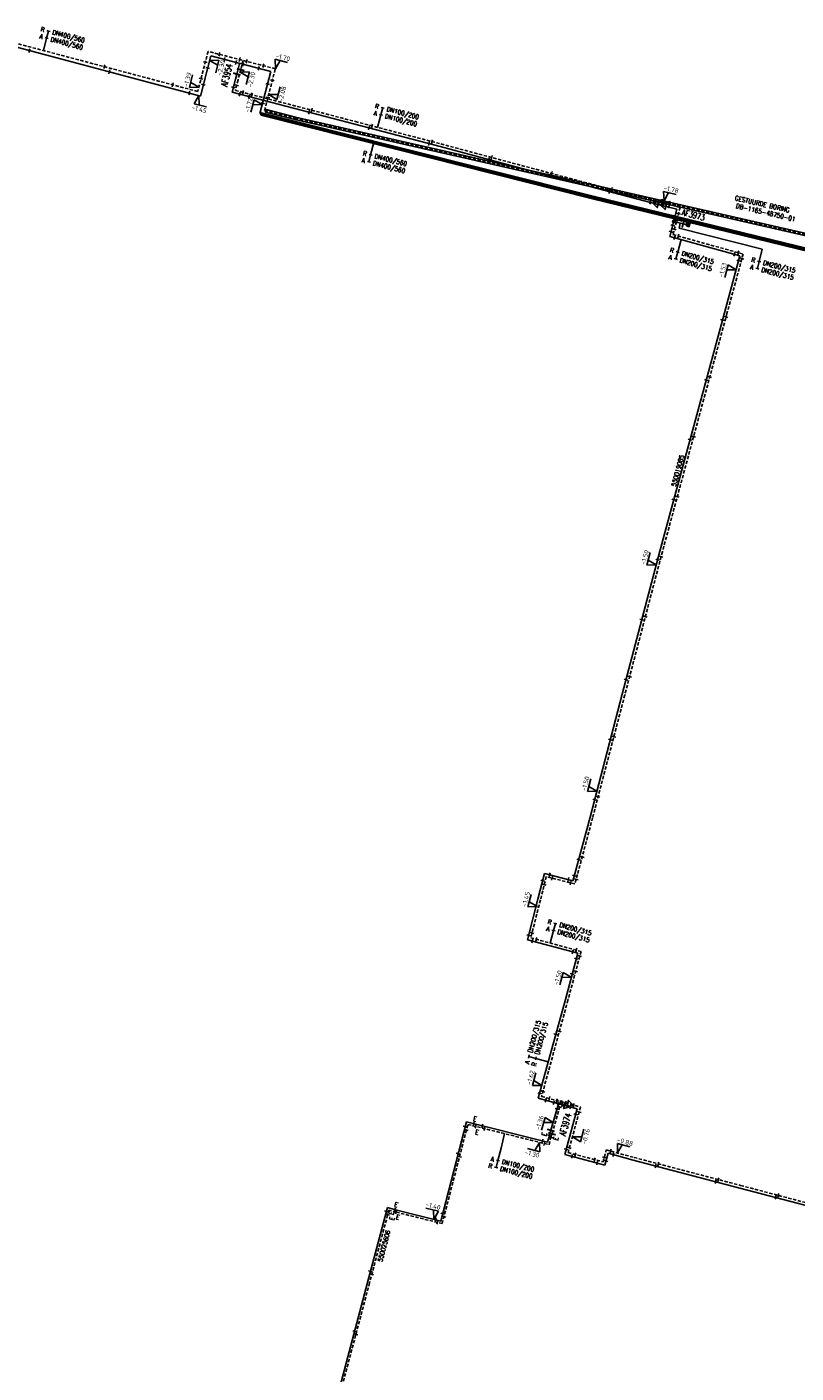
# Model space of a CAD drawing. Header units: millimetres. Extents: x 0 to 118318689, y 0 to 490460760.
# Tile 92 of 117: x 116446525 to 116595282, y 487419960 to 487680347. Entities that reach past the tile are written whole.
import ezdxf
from ezdxf.enums import TextEntityAlignment as Align

# ---------------------------------------------------------------- set-up
doc = ezdxf.new("R2010")
doc.units = ezdxf.units.MM
doc.header["$LTSCALE"] = 200
doc.linetypes.add('HIDDEN2', pattern=[4.7625, 3.175, -1.5875])
doc.layers.get('0').update_dxf_attribs({"color": 8})
for name, color, linetype in [('WT-C-AFSLUITER', 7, 'Continuous'), ('WT-C-mof', 7, 'Continuous'), ('WT-C-tstuk', 7, 'Continuous'), ('WT-C-VERLOOP', 7, 'Continuous'), ('WT-I-diam', 7, 'Continuous'), ('WT-I-info', 7, 'Continuous'), ('WT-I-NAP', 7, 'Continuous'), ('WT-L-aanvoer', 6, 'Continuous'), ('WT-L-MANTELBUIS', 6, 'Continuous'), ('WT-L-retour', 6, 'HIDDEN2')]:
    doc.layers.add(name, color=color, linetype=linetype)
doc.styles.add('DIN17', font='ROMANS.SHX', dxfattribs={"width": 0.9})
doc.styles.add('ISOCP', font='ISOCP.SHX')

# ---------------------------------------------------------------- blocks, each defined once
blk = doc.blocks.new('LR-mof')
at = {"color": 0, "linetype": 'ByBlock', "lineweight": -2}
blk.add_line((0, -0.75), (0, 0.75), dxfattribs=at)
blk = doc.blocks.new('LR-DIAB2')
at = {"color": 0, "linetype": 'Continuous', "lineweight": -3}
blk.add_line((0, 5), (0, 7.8), dxfattribs=at)
at = {"color": 0, "lineweight": -3}
blk.add_line((0, 0), (0, 5), dxfattribs=at)
for points in [[(0.61, 7.8), (0, 7.8), (-0.61, 7.8)], [(0.61, 5), (0, 5), (-0.61, 5)]]:
    blk.add_lwpolyline(points, dxfattribs=at)
at = {"color": 1, "lineweight": -3, "style": 'DIN17', "width": 0.9}
for tag, p in [('*1', (-1.61, 7.8)), ('*2', (-1.61, 5.02))]:
    blk.add_attdef(tag, text='', height=1.8, dxfattribs=at).set_placement(p, align=Align.MIDDLE_RIGHT)
for tag, p in [('*11', (1.61, 7.8)), ('*12', (1.61, 5))]:
    blk.add_attdef(tag, text='', height=1.8, dxfattribs=at).set_placement(p, align=Align.MIDDLE_LEFT)
blk = doc.blocks.new('LR-VERL')
at = {"color": 0, "linetype": 'ByBlock', "lineweight": -2}
blk.add_lwpolyline([(1.08, 0), (-1.08, -1.25), (-1.08, 1.25)], close=True, dxfattribs=at)
blk = doc.blocks.new('LR-tso')
blk.add_lwpolyline([(-0.375, -0.375), (0.375, -0.375), (0.375, 0.375), (-0.375, 0.375)], close=True)
blk = doc.blocks.new('LR-tsb')
blk.add_circle((0, 0), 0.375)
blk = doc.blocks.new('LR-smof')
at = {"color": 0, "linetype": 'ByBlock', "lineweight": -2}
blk.add_lwpolyline([(1, 0.5), (0, 0.5), (0, -0.5), (1, -0.5)], dxfattribs=at)
blk = doc.blocks.new('nap1')
at = {"color": 0, "linetype": 'Continuous'}
for p, q in [((-1, 3.5), (0, 0)), ((-1, 3.5), (4, 3.5)), ((1, 3.5), (0, 0))]:
    blk.add_line(p, q, dxfattribs=at)
at = {"color": 0, "linetype": 'Continuous', "style": 'ISOCP'}
for tag, p in [('*1', (1.7, 5)), ('*2', (4, 1.5))]:
    blk.add_attdef(tag, text='', height=1.8, dxfattribs=at).set_placement(p, align=Align.MIDDLE)
blk = doc.blocks.new('nap2')
at = {"color": 0, "linetype": 'Continuous'}
for p, q in [((1, 3.5), (-4, 3.5)), ((-1, 3.5), (0, 0)), ((1, 3.5), (0, 0))]:
    blk.add_line(p, q, dxfattribs=at)
at = {"color": 0, "linetype": 'Continuous', "style": 'ISOCP'}
for tag, p in [('*1', (-1.5, 5)), ('*2', (-4, 1.5))]:
    blk.add_attdef(tag, text='', height=1.8, dxfattribs=at).set_placement(p, align=Align.MIDDLE)
blk = doc.blocks.new('LR-AFS')
at = {"color": 0, "lineweight": -3, "const_width": 0.7}
blk.add_lwpolyline([(0, -1.5), (0, 1.5)], dxfattribs=at)
at = {"color": 7, "linetype": 'ByBlock', "lineweight": -2, "style": 'DIN17', "width": 0.9}
blk.add_attdef('*1', text='', height=2.5, dxfattribs=at).set_placement((0, 5), align=Align.MIDDLE)
at = {"color": 0, "linetype": 'ByBlock', "lineweight": -2, "style": 'DIN17', "width": 0.3, "flags": 1}
for tag, p in [('*2', (2.5, 1.5)), ('OCODE', (-7.5, -2.5)), ('ST', (-7.5, -5)), ('VCODE', (-2.5, -5)), ('NCODE', (-2.5, -2.5)), ('NIVO', (2.5, -5)), ('BC', (2.5, -2.5)), ('IMM', (7.5, -5)), ('RK', (7.5, -2.5)), ('VERTR', (-7.5, -10)), ('FABR', (-7.5, -7.5)), ('OPBLEN', (-2.5, -10)), ('TYPE', (-2.5, -7.5)), ('OPBOUW', (2.5, -7.5)), ('HULPST', (2.5, -10)), ('VERLSP', (7.5, -10)), ('BEDIEN', (7.5, -7.5)), ('BORDL', (-7.5, -15)), ('DEKM', (-7.5, -12.5)), ('PDATUM', (-2.5, -12.5)), ('BORDX', (-2.5, -15)), ('BORDY', (2.5, -15)), ('OPM', (2.5, -12.5)), ('BORDZ', (7.5, -15)), ('BORD', (7.5, -12.5))]:
    blk.add_attdef(tag, text='', height=1.8, dxfattribs=at).set_placement(p, align=Align.MIDDLE)
blk = doc.blocks.new('LR-mofD')
at = {"color": 0, "linetype": 'ByBlock', "lineweight": -2}
blk.add_line((0, -0.75), (0, 0.75), dxfattribs=at)
at = {"color": 1, "linetype": 'ByBlock', "lineweight": -3, "style": 'DIN17', "width": 0.9}
blk.add_attdef('*1', text='', height=1.8, dxfattribs=at).set_placement((0, 2), align=Align.MIDDLE)
blk = doc.blocks.new('LR-hyp')
at = {"color": 7, "linetype": 'ByBlock', "lineweight": -3, "style": 'DIN17', "width": 0.9}
blk.add_attdef('*1', text='', height=1.8, dxfattribs=at).set_placement((0, 0), align=Align.MIDDLE)
at = {"color": 7, "linetype": 'ByBlock', "lineweight": -2, "style": 'DIN17', "width": 0.9, "flags": 1}
blk.add_attdef('*2', text='', height=1.8, dxfattribs=at).set_placement((0, -5), align=Align.MIDDLE)
blk = doc.blocks.new('LR-DIAO2')
at = {"color": 0, "lineweight": -3}
blk.add_line((0, 0), (0, -5), dxfattribs=at)
at = {"color": 0, "linetype": 'Continuous', "lineweight": -3}
blk.add_line((0, -5), (0, -7.8), dxfattribs=at)
at = {"color": 0, "lineweight": -3}
for points in [[(0.61, -5), (0, -5), (-0.61, -5)], [(0.61, -7.8), (0, -7.8), (-0.61, -7.8)]]:
    blk.add_lwpolyline(points, dxfattribs=at)
at = {"color": 1, "lineweight": -3, "style": 'DIN17', "width": 0.9}
for tag, p in [('*1', (-1.61, -5)), ('*2', (-1.61, -7.78))]:
    blk.add_attdef(tag, text='', height=1.8, dxfattribs=at).set_placement(p, align=Align.MIDDLE_RIGHT)
for tag, p in [('*11', (1.61, -5)), ('*12', (1.61, -7.8))]:
    blk.add_attdef(tag, text='', height=1.8, dxfattribs=at).set_placement(p, align=Align.MIDDLE_LEFT)

msp = doc.modelspace()

# ---------------------------------------------------------------- linework, layer by layer
at = {"layer": 'WT-I-diam'}
for p, q in [((116572892, 487642367), (116572654, 487641418)), ((116572654, 487641418), (116588749, 487637378)), ((116538908, 487466275), (116538217, 487463497))]:
    msp.add_line(p, q, dxfattribs=at)
at = {"layer": 'WT-L-aanvoer', "lineweight": -3}
for p, q in [((116480080, 487666983), (116436670, 487678495)), ((116482072, 487674731), (116480080, 487666983)), ((116493693, 487671743), (116482072, 487674731)), ((116487117, 487671241), (116486855, 487670220)), ((116487646, 487673298), (116487117, 487671241)), ((116491594, 487663577), (116493693, 487671743)), ((116486855, 487670220), (116486207, 487667703)), ((116486207, 487667703), (116509918, 487661547)), ((116517928, 487656921), (116491594, 487663577)), ((116509918, 487661547), (116526463, 487657220)), ((116555731, 487647422), (116517928, 487656921)), ((116526463, 487657220), (116542077, 487653040)), ((116542077, 487653040), (116560005, 487648259)), ((116560005, 487648259), (116567115, 487646405)), ((116598282, 487637030), (116555731, 487647422))]:
    msp.add_line(p, q, dxfattribs=at)
at = {"layer": 'WT-L-aanvoer'}
for p, q in [((116568083, 487646152), (116567115, 487646405)), ((116569569, 487645764), (116568083, 487646152)), ((116572226, 487645070), (116569569, 487645764)), ((116570861, 487639839), (116572226, 487645070)), ((116573423, 487642234), (116571605, 487642690)), ((116570861, 487639839), (116584415, 487636041)), ((116574655, 487641925), (116573423, 487642234)), ((116584415, 487636041), (116581424, 487625068)), ((116581424, 487625068), (116568928, 487578957)), ((116568928, 487578957), (116561652, 487551258)), ((116561652, 487551258), (116555431, 487527494)), ((116555431, 487527494), (116552507, 487516528)), ((116546598, 487516609), (116545336, 487511602)), ((116552136, 487515205), (116546598, 487516609)), ((116552507, 487516528), (116552136, 487515205)), ((116545336, 487511602), (116543351, 487503791)), ((116543351, 487503791), (116553062, 487501159)), ((116553062, 487501159), (116550668, 487492250)), ((116550668, 487492250), (116545423, 487473110)), ((116545423, 487473110), (116550995, 487471587)), ((116549318, 487472046), (116547849, 487466919)), ((116552956, 487471052), (116550556, 487462237)), ((116550995, 487471587), (116552956, 487471052)), ((116526545, 487449350), (116531515, 487468528)), ((116531515, 487468528), (116547225, 487464617)), ((116547225, 487464617), (116547563, 487465923)), ((116547849, 487466919), (116547563, 487465923)), ((116550556, 487462237), (116558309, 487460202)), ((116558309, 487460202), (116558943, 487462489)), ((116558943, 487462489), (116563807, 487461164)), ((116563807, 487461164), (116584434, 487455749)), ((116584434, 487455749), (116622811, 487445649)), ((116516242, 487451957), (116512399, 487437494)), ((116518065, 487451473), (116516242, 487451957)), ((116518065, 487451473), (116526545, 487449350)), ((116512399, 487437494), (116503508, 487404036))]:
    msp.add_line(p, q, dxfattribs=at)
at = {"layer": 'WT-L-MANTELBUIS', "lineweight": -3}
msp.add_lwpolyline([(116555791, 487647665), (116598339, 487637274), (116646872, 487626127), (116694328, 487615696), (116694221, 487615208), (116646763, 487625639), (116598224, 487636787), (116555671, 487647179), (116517867, 487656679), (116491776, 487663273), (116491898, 487663757), (116517990, 487657164)], close=True, dxfattribs=at)
msp.add_lwpolyline([(116498327, 487662428), (116492670, 487663858), (116492792, 487664343), (116498447, 487662914), (116547301, 487651833), (116621015, 487634982), (116658763, 487626328), (116694221, 487618067), (116694107, 487617580), (116658650, 487625841), (116620904, 487634495), (116547190, 487651346), (116498333, 487662427)], dxfattribs=at)
at = {"layer": 'WT-L-retour', "lineweight": -3}
for p, q in [((116479563, 487667865), (116437551, 487679007)), ((116481554, 487675607), (116479563, 487667865)), ((116494570, 487672261), (116481554, 487675607)), ((116488324, 487673867), (116487864, 487672077)), ((116487864, 487672077), (116487353, 487670092)), ((116492488, 487664162), (116494570, 487672261)), ((116487353, 487670092), (116486834, 487668072)), ((116486834, 487668072), (116510048, 487662045)), ((116492488, 487664162), (116498388, 487662671)), ((116498388, 487662671), (116547245, 487651589)), ((116510048, 487662045), (116526595, 487657718)), ((116526595, 487657718), (116542210, 487653538)), ((116542210, 487653538), (116560137, 487648757)), ((116547245, 487651589), (116620959, 487634739)), ((116560137, 487648757), (116567862, 487646742))]:
    msp.add_line(p, q, dxfattribs=at)
at = {"layer": 'WT-L-retour'}
for p, q in [((116568830, 487646489), (116567862, 487646742)), ((116570221, 487646126), (116568830, 487646489)), ((116572854, 487645438), (116570221, 487646126)), ((116571487, 487640198), (116572854, 487645438)), ((116574186, 487642573), (116572235, 487643063)), ((116574791, 487642421), (116574186, 487642573)), ((116571487, 487640198), (116585046, 487636399)), ((116585046, 487636399), (116581921, 487624933)), ((116581921, 487624933), (116569426, 487578824)), ((116569426, 487578824), (116562150, 487551128)), ((116562150, 487551128), (116555929, 487527363)), ((116555929, 487527363), (116553004, 487516392)), ((116546972, 487515983), (116545836, 487511475)), ((116552497, 487514582), (116546972, 487515983)), ((116553004, 487516392), (116552497, 487514582)), ((116545836, 487511475), (116543975, 487504155)), ((116543975, 487504155), (116553692, 487501521)), ((116553692, 487501521), (116551165, 487492115)), ((116551165, 487492115), (116546056, 487473471)), ((116546056, 487473471), (116551632, 487471947)), ((116549846, 487472435), (116548072, 487466246)), ((116553588, 487471413), (116551189, 487462603)), ((116551632, 487471947), (116553588, 487471413)), ((116526833, 487448866), (116531803, 487468044)), ((116531803, 487468044), (116547513, 487464133)), ((116547513, 487464133), (116547880, 487465577)), ((116548072, 487466246), (116547880, 487465577)), ((116557948, 487460829), (116558583, 487463120)), ((116558583, 487463120), (116563940, 487461661)), ((116551189, 487462603), (116557948, 487460829)), ((116563940, 487461661), (116584565, 487456247)), ((116584565, 487456247), (116622942, 487446147)), ((116516526, 487451468), (116512785, 487437391)), ((116517962, 487451087), (116516526, 487451468)), ((116517962, 487451087), (116526833, 487448866)), ((116512785, 487437391), (116503895, 487403933))]:
    msp.add_line(p, q, dxfattribs=at)

# ---------------------------------------------------------------- block references
at = {"layer": 'WT-C-AFSLUITER', "linetype": 'Continuous'}
ref = msp.add_blockref('LR-AFS', (116487117, 487671241), dxfattribs=dict(at, xscale=500, yscale=500, zscale=500, rotation=75.5817))
ref.add_attrib('*1', 'AF3954', dxfattribs={"layer": '0', "color": 7, "linetype": 'ByBlock', "lineweight": -2, "height": 1250, "rotation": 75.5817, "style": 'DIN17', "width": 0.65}).set_placement((116485171, 487671035), align=Align.MIDDLE)
at = {"layer": 'WT-C-AFSLUITER', "linetype": 'Continuous', "xscale": 500, "yscale": 500, "zscale": 500}
for p, rotation in [((116487864, 487672077), 75.5817), ((116574186, 487642573), 345.9087), ((116548072, 487466246), 74.006)]:
    msp.add_blockref('LR-AFS', p, dxfattribs=dict(at, rotation=rotation))
at = {"layer": 'WT-C-AFSLUITER', "linetype": 'Continuous'}
ref = msp.add_blockref('LR-AFS', (116573423, 487642234), dxfattribs=dict(at, xscale=500, yscale=500, zscale=500, rotation=345.9087))
ref.add_attrib('*1', 'AF3973', dxfattribs={"layer": '0', "color": 7, "linetype": 'ByBlock', "lineweight": -2, "height": 1250, "rotation": 345.9087, "style": 'DIN17', "width": 0.65}).set_placement((116575421, 487643983), align=Align.MIDDLE)
ref = msp.add_blockref('LR-AFS', (116547849, 487466919), dxfattribs=dict(at, xscale=500, yscale=500, zscale=500, rotation=74.006))
ref.add_attrib('*1', 'AF3974', dxfattribs={"layer": '0', "color": 7, "linetype": 'ByBlock', "lineweight": -2, "height": 1250, "rotation": 74.006, "style": 'DIN17', "width": 0.65}).set_placement((116550671, 487468051), align=Align.MIDDLE)
at = {"layer": 'WT-C-mof', "linetype": 'Continuous', "lineweight": -3}
for p, xscale, yscale, zscale, rotation in [((116447019, 487675751), 499.9999999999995, 499.9999999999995, 499.9999999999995, 345.1467), ((116481020, 487673529), 500, 500, 500, 75.5817), ((116483728, 487675048), 500, 500, 500, 345.5817), ((116484739, 487674045), 500, 500, 500, 345.5817), ((116461508, 487672653), 499.9999999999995, 499.9999999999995, 499.9999999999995, 345.1467), ((116462474, 487671655, -1303), 499.9999999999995, 499.9999999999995, 499.9999999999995, 345.1467), ((116481468, 487672382), 500, 500, 500, 75.5817), ((116491342, 487672347), 500, 500, 500, 345.5817), ((116492230, 487672863), 500, 500, 500, 345.5817), ((116474724, 487669148), 499.9999999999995, 499.9999999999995, 499.9999999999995, 345.1467), ((116480205, 487670362), 500, 500, 500, 75.5817), ((116480646, 487669184), 500, 500, 500, 75.5817), ((116493062, 487669286), 500, 500, 500, 75.5817), ((116493989, 487670000), 500, 500, 500, 75.5817), ((116477952, 487667547), 499.9999999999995, 499.9999999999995, 499.9999999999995, 345.1467), ((116489501, 487666848), 500.0000000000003, 500.0000000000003, 500.0000000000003, 345.4449000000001), ((116489984, 487667254), 500.0000000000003, 500.0000000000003, 500.0000000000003, 345.4449000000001), ((116493139, 487666694), 500, 500, 500, 75.5817), ((116492103, 487665558), 500, 500, 500, 75.5817), ((116501065, 487663845), 500.0000000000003, 500.0000000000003, 500.0000000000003, 345.4449000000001), ((116501595, 487664240), 500.0000000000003, 500.0000000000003, 500.0000000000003, 345.4449000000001), ((116512680, 487660824), 500.0000000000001, 500.0000000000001, 500.0000000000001, 345.3448), ((116513255, 487661206), 500.0000000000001, 500.0000000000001, 500.0000000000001, 345.3448), ((116524276, 487657792), 500.0000000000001, 500.0000000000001, 500.0000000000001, 345.3448), ((116524895, 487658162), 500.0000000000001, 500.0000000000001, 500.0000000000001, 345.3448), ((116536427, 487655086), 500.0000000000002, 500.0000000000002, 500.0000000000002, 345.0141), ((116535895, 487654695), 500.0000000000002, 500.0000000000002, 500.0000000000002, 345.0141), ((116547480, 487651599), 500, 500, 500, 345.0672000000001), ((116548000, 487651994), 500, 500, 500, 345.0672000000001), ((116559185, 487648488, -1752), 500, 500, 500, 345.0672000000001), ((116559626, 487648893), 500, 500, 500, 345.0672000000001)]:
    msp.add_blockref('LR-mof', p, dxfattribs=dict(at, xscale=xscale, yscale=yscale, zscale=zscale, rotation=rotation))
at = {"layer": 'WT-C-mof', "lineweight": -3}
for p, xscale, yscale, zscale, rotation in [((116486968, 487673472), 500.0000000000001, 500.0000000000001, 500.0000000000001, 345.5817159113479), ((116487646, 487674041), 500.0000000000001, 500.0000000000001, 500.0000000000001, 345.5817159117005), ((116489002, 487673692), 500.0000000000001, 500.0000000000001, 500.0000000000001, 345.5817159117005), ((116488324, 487673123), 500.0000000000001, 500.0000000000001, 500.0000000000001, 345.5817159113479), ((116486456, 487668671), 499.9999999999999, 499.9999999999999, 499.9999999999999, 75.581715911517), ((116487083, 487669041), 499.9999999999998, 499.9999999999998, 499.9999999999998, 75.58171591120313), ((116487659, 487667326), 499.9999999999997, 499.9999999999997, 499.9999999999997, 345.44489963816), ((116488286, 487667695), 500, 500, 500, 345.4448996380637)]:
    msp.add_blockref('LR-mof', p, dxfattribs=dict(at, xscale=xscale, yscale=yscale, zscale=zscale, rotation=rotation))
at = {"layer": 'WT-C-mof'}
for p, xscale, yscale, zscale, rotation in [((116567115, 487646405), 500.0000000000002, 500.0000000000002, 500.0000000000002, 165.3586), ((116567862, 487646742), 500, 500, 500, 165.3587), ((116569569, 487645764), 500.0000000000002, 500.0000000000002, 500.0000000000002, 165.3586), ((116570221, 487646126), 500, 500, 500, 165.3587), ((116551607, 487471420), 500.0000000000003, 500.0000000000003, 500.0000000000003, 344.7165), ((116552271, 487471773), 500.0000000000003, 500.0000000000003, 500.0000000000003, 344.7165)]:
    msp.add_blockref('LR-mof', p, dxfattribs=dict(at, xscale=xscale, yscale=yscale, zscale=zscale, rotation=rotation))
at = {"layer": 'WT-C-mof', "linetype": 'Continuous'}
for name, p, xscale, yscale, zscale, rotation in [('LR-mof', (116571894, 487643796), 499.9999999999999, 499.9999999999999, 499.9999999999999, 75.38189999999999), ('LR-mof', (116572541, 487644238), 499.9999999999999, 499.9999999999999, 499.9999999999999, 75.38189999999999), ('LR-smof', (116574791, 487642421), 500.0000000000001, 500.0000000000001, 500.0000000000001, 165.9087), ('LR-mof', (116571094, 487640731), 499.9999999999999, 499.9999999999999, 499.9999999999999, 75.38189999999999), ('LR-mof', (116571416, 487641964), 499.9999999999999, 499.9999999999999, 499.9999999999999, 75.38189999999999), ('LR-mof', (116571753, 487641217), 499.9999999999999, 499.9999999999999, 499.9999999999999, 75.38189999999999), ('LR-mof', (116571767, 487639585), 500.0000000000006, 500.0000000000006, 500.0000000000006, 344.3482), ('LR-mof', (116572507, 487639912), 500.0000000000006, 500.0000000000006, 500.0000000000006, 344.3482), ('LR-smof', (116574655, 487641925), 500.0000000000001, 500.0000000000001, 500.0000000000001, 165.9087), ('LR-mof', (116583342, 487636342), 500.0000000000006, 500.0000000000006, 500.0000000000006, 344.3482), ('LR-mof', (116584161, 487635109), 500.0000000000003, 500.0000000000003, 500.0000000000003, 74.755), ('LR-mof', (116584118, 487636659), 500.0000000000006, 500.0000000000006, 500.0000000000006, 344.3482), ('LR-mof', (116584816, 487635554), 500.0000000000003, 500.0000000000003, 500.0000000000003, 74.755), ('LR-mof', (116581732, 487624236), 500.0000000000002, 500.0000000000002, 500.0000000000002, 74.83740000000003), ('LR-mof', (116581045, 487623671), 500.0000000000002, 500.0000000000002, 500.0000000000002, 74.83740000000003), ('LR-mof', (116577905, 487612081), 500.0000000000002, 500.0000000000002, 500.0000000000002, 74.83740000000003), ('LR-mof', (116578593, 487612651), 500.0000000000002, 500.0000000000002, 500.0000000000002, 74.83740000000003), ('LR-mof', (116575455, 487601074), 500.0000000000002, 500.0000000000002, 500.0000000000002, 74.83740000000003), ('LR-mof', (116574765, 487600496), 500.0000000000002, 500.0000000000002, 500.0000000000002, 74.83740000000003), ('LR-mof', (116571626, 487588913), 500.0000000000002, 500.0000000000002, 500.0000000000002, 74.83740000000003), ('LR-mof', (116572311, 487589470), 500.0000000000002, 500.0000000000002, 500.0000000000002, 74.83740000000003), ('LR-mof', (116568498, 487577320), 499.9999999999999, 499.9999999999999, 499.9999999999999, 75.281), ('LR-mof', (116569180, 487577889), 499.9999999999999, 499.9999999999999, 499.9999999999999, 75.281), ('LR-mof', (116565450, 487565715), 499.9999999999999, 499.9999999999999, 499.9999999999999, 75.281), ('LR-mof', (116566129, 487566273), 499.9999999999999, 499.9999999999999, 499.9999999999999, 75.281), ('LR-mof', (116562392, 487554074), 499.9999999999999, 499.9999999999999, 499.9999999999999, 75.281), ('LR-mof', (116563074, 487554645), 499.9999999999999, 499.9999999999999, 499.9999999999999, 75.281), ('LR-mof', (116559354, 487542480), 500.0000000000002, 500.0000000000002, 500.0000000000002, 75.33150000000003), ('LR-mof', (116560037, 487543056), 500.0000000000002, 500.0000000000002, 500.0000000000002, 75.33150000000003), ('LR-mof', (116556309, 487530847), 500.0000000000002, 500.0000000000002, 500.0000000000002, 75.33150000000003), ('LR-mof', (116556993, 487531428), 500.0000000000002, 500.0000000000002, 500.0000000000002, 75.33150000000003), ('LR-mof', (116553235, 487519257), 500, 500, 500, 75.06790000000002), ('LR-mof', (116553916, 487519813), 500, 500, 500, 75.06790000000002), ('LR-mof', (116546250, 487515226), 500.0000000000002, 500.0000000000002, 500.0000000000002, 75.85310000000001), ('LR-mof', (116547602, 487516355), 500, 500, 500, 345.7704), ('LR-mof', (116548087, 487515700), 500, 500, 500, 345.7704), ('LR-mof', (116551210, 487515440), 500, 500, 500, 345.7704), ('LR-mof', (116551672, 487514791), 500, 500, 500, 345.7704), ('LR-mof', (116552413, 487516194), 499.9999999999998, 499.9999999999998, 499.9999999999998, 74.35519999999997), ('LR-mof', (116552745, 487515468), 499.9999999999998, 499.9999999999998, 499.9999999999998, 74.35519999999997), ('LR-mof', (116546581, 487514432), 500.0000000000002, 500.0000000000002, 500.0000000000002, 75.85310000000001), ('LR-mof', (116543572, 487504659), 499.9999999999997, 499.9999999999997, 499.9999999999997, 75.7389), ('LR-mof', (116544216, 487505105), 499.9999999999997, 499.9999999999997, 499.9999999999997, 75.7389), ('LR-mof', (116544299, 487503534), 500, 500, 500, 344.8343), ('LR-mof', (116545060, 487503861), 500, 500, 500, 344.8343), ('LR-mof', (116552094, 487501421), 500, 500, 500, 344.8343), ('LR-mof', (116552754, 487501776), 500, 500, 500, 344.8343), ('LR-mof', (116552782, 487500117), 500.0000000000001, 500.0000000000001, 500.0000000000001, 74.961), ('LR-mof', (116553451, 487500623), 500.0000000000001, 500.0000000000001, 500.0000000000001, 74.961), ('LR-mof', (116551980, 487497134), 500.0000000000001, 500.0000000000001, 500.0000000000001, 74.961), ('LR-mof', (116552660, 487497678), 500.0000000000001, 500.0000000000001, 500.0000000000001, 74.961), ('LR-mof', (116549512, 487486082), 500.0000000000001, 500.0000000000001, 500.0000000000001, 74.6768), ('LR-mof', (116548821, 487485508), 500.0000000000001, 500.0000000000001, 500.0000000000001, 74.6768), ('LR-mof', (116545679, 487474044), 500.0000000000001, 500.0000000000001, 500.0000000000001, 74.6768), ('LR-mof', (116546318, 487474425), 500.0000000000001, 500.0000000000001, 500.0000000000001, 74.6768), ('LR-mof', (116546825, 487472727), 500.0000000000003, 500.0000000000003, 500.0000000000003, 344.7165), ('LR-mof', (116547535, 487473067), 500.0000000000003, 500.0000000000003, 500.0000000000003, 344.7165), ('LR-mof', (116548432, 487472288), 500.0000000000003, 500.0000000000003, 500.0000000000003, 344.7165), ('LR-mof', (116549026, 487471025), 500.0000000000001, 500.0000000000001, 500.0000000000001, 74.006), ('LR-mof', (116549051, 487472653), 500.0000000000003, 500.0000000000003, 500.0000000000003, 344.7165), ('LR-mof', (116549561, 487471440), 500.0000000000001, 500.0000000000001, 500.0000000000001, 74.006), ('LR-mof', (116550049, 487471846), 500.0000000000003, 500.0000000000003, 500.0000000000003, 344.7165), ('LR-mof', (116550692, 487472204), 500.0000000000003, 500.0000000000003, 500.0000000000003, 344.7165), ('LR-mof', (116553334, 487470482), 500, 500, 500, 74.7702), ('LR-mof', (116534594, 487467761), 500, 500, 500, 346.0192), ('LR-mof', (116552667, 487469993), 500, 500, 500, 74.7702), ('LR-mof', (116531285, 487467642), 500.0000000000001, 500.0000000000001, 500.0000000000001, 75.4718), ('LR-mof', (116531531, 487466994), 500.0000000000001, 500.0000000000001, 500.0000000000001, 75.4718), ('LR-mof', (116534975, 487467254), 500, 500, 500, 346.0192), ('LR-mof', (116546242, 487464861), 500, 500, 500, 346.0192), ('LR-mof', (116546605, 487464359), 500, 500, 500, 346.0192), ('LR-mof', (116550820, 487463209), 500, 500, 500, 74.7702), ('LR-mof', (116551442, 487463531), 500, 500, 500, 74.7702), ('LR-mof', (116559403, 487462897), 500.0000000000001, 500.0000000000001, 500.0000000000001, 344.7596), ('LR-mof', (116529927, 487462399), 500.0000000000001, 500.0000000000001, 500.0000000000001, 75.4718), ('LR-mof', (116530190, 487461819), 500.0000000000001, 500.0000000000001, 500.0000000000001, 75.4718), ('LR-mof', (116551954, 487461870), 500, 500, 500, 345.2987000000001), ('LR-mof', (116552605, 487462231), 500, 500, 500, 345.2987000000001), ('LR-mof', (116556333, 487461253), 500, 500, 500, 345.2987000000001), ('LR-mof', (116556812, 487460595), 500, 500, 500, 345.2987000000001), ('LR-mof', (116558189, 487461696), 500, 500, 500, 74.5031), ('LR-mof', (116558531, 487461004), 500, 500, 500, 74.5031), ('LR-mof', (116559952, 487462214), 500.0000000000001, 500.0000000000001, 500.0000000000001, 344.7596), ('LR-mof', (116568103, 487460036), 499.9999999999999, 499.9999999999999, 499.9999999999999, 345.293), ('LR-mof', (116568660, 487460422), 499.9999999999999, 499.9999999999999, 499.9999999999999, 345.293), ('LR-mof', (116580266, 487457376), 499.9999999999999, 499.9999999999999, 499.9999999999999, 345.293), ('LR-mof', (116579714, 487456988), 499.9999999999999, 499.9999999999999, 499.9999999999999, 345.293), ('LR-mof', (116591326, 487453936), 499.9999999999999, 499.9999999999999, 499.9999999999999, 345.2553), ('LR-mof', (116591874, 487454324), 499.9999999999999, 499.9999999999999, 499.9999999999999, 345.2553), ('LR-mof', (116525574, 487449594), 500, 500, 500, 345.9455), ('LR-mof', (116526917, 487450786), 500.0000000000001, 500.0000000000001, 500.0000000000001, 75.4718), ('LR-mof', (116527180, 487450205), 500.0000000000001, 500.0000000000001, 500.0000000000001, 75.4718), ('LR-mof', (116525902, 487449099), 500, 500, 500, 345.9453), ('LR-mof', (116512974, 487439657), 500, 500, 500, 75.1187), ('LR-mof', (116513221, 487439030), 500, 500, 500, 75.1187), ('LR-mof', (116509888, 487428047), 500, 500, 500, 75.1187), ('LR-mof', (116510140, 487427434), 500, 500, 500, 75.1187)]:
    msp.add_blockref(name, p, dxfattribs=dict(at, xscale=xscale, yscale=yscale, zscale=zscale, rotation=rotation))
at = {"layer": 'WT-C-mof', "linetype": 'Continuous', "xscale": 500, "yscale": 500, "zscale": 500}
for p, rotation in [((116532922, 487468178), 346.0192), ((116547563, 487465923), 75.4792), ((116517689, 487451573), 345.1258000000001)]:
    msp.add_blockref('LR-mofD', p, dxfattribs=dict(at, rotation=rotation)).add_auto_attribs({'*1': 'E'})
at = {"layer": 'WT-C-mof', "linetype": 'Continuous'}
ref = msp.add_blockref('LR-mofD', (116533323, 487467666), dxfattribs=dict(at, xscale=500, yscale=500, zscale=500, rotation=166.0192))
ref.add_attrib('*1', 'E', dxfattribs={"layer": '0', "color": 1, "linetype": 'ByBlock', "lineweight": -3, "height": 900, "rotation": 346.0192, "style": 'DIN17', "width": 0.9}).set_placement((116533568, 487466574), align=Align.MIDDLE)
ref = msp.add_blockref('LR-mofD', (116547880, 487465577), dxfattribs=dict(at, xscale=500, yscale=500, zscale=500, rotation=255.7238))
ref.add_attrib('*1', 'E', dxfattribs={"layer": '0', "color": 1, "linetype": 'ByBlock', "lineweight": -3, "height": 900, "rotation": 75.7238, "style": 'DIN17', "width": 0.9}).set_placement((116548849, 487465330), align=Align.MIDDLE)
ref = msp.add_blockref('LR-mofD', (116516054, 487451250), dxfattribs=dict(at, xscale=500, yscale=500, zscale=500, rotation=75.1187))
ref.add_attrib('*1', 'E', dxfattribs={"layer": '0', "color": 1, "linetype": 'ByBlock', "lineweight": -3, "height": 900, "rotation": 75.1187, "style": 'DIN17', "width": 0.9}).set_placement((116517048, 487450955), align=Align.MIDDLE)
ref = msp.add_blockref('LR-mofD', (116516304, 487450624), dxfattribs=dict(at, xscale=500, yscale=500, zscale=500, rotation=255.1187))
ref.add_attrib('*1', 'E', dxfattribs={"layer": '0', "color": 1, "linetype": 'ByBlock', "lineweight": -3, "height": 900, "rotation": 75.1187, "style": 'DIN17', "width": 0.9}).set_placement((116517147, 487449871), align=Align.MIDDLE)
ref = msp.add_blockref('LR-mofD', (116517935, 487451094), dxfattribs=dict(at, xscale=500.0000000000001, yscale=500.0000000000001, zscale=500.0000000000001, rotation=165.1258))
ref.add_attrib('*1', 'E', dxfattribs={"layer": '0', "color": 1, "linetype": 'ByBlock', "lineweight": -3, "height": 900, "rotation": 345.1258, "style": 'DIN17', "width": 0.9}).set_placement((116518250, 487450147), align=Align.MIDDLE)
at = {"layer": 'WT-C-tstuk', "linetype": 'Continuous'}
for name, p, xscale, yscale, zscale, rotation in [('LR-tso', (116571605, 487642690), 500, 500, 500, 345.9087), ('LR-tso', (116572235, 487643063), 500.0000000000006, 500.0000000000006, 500.0000000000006, 255.3819), ('LR-tsb', (116549318, 487472046), 500, 500, 500, 254.006), ('LR-tsb', (116549846, 487472435), 500, 500, 500, 254.006)]:
    msp.add_blockref(name, p, dxfattribs=dict(at, xscale=xscale, yscale=yscale, zscale=zscale, rotation=rotation))
at = {"layer": 'WT-C-VERLOOP', "linetype": 'Continuous'}
for p, xscale, yscale, zscale, rotation in [((116568083, 487646152), 500.0000000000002, 500.0000000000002, 500.0000000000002, 165.3586), ((116568830, 487646489), 500, 500, 500, 165.3587), ((116569569, 487645764), 500.0000000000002, 500.0000000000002, 500.0000000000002, 165.3586), ((116570221, 487646126), 500, 500, 500, 165.3587), ((116550995, 487471587), 500.0000000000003, 500.0000000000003, 500.0000000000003, 344.7165), ((116551632, 487471947), 500.0000000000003, 500.0000000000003, 500.0000000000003, 344.7165)]:
    msp.add_blockref('LR-VERL', p, dxfattribs=dict(at, xscale=xscale, yscale=yscale, zscale=zscale, rotation=rotation))
at = {"layer": 'WT-I-diam', "linetype": 'Continuous'}
for name, p, xscale, yscale, zscale, rotation, values in [('LR-DIAB2', (116449700, 487675785), 500, 500, 500, 345.1466751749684, {'*1': 'R', '*11': 'DN400/560', '*2': 'A', '*12': 'DN400/560'}), ('LR-DIAB2', (116514353, 487660919), 499.9999999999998, 499.9999999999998, 499.9999999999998, 345.3448272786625, {'*1': 'R', '*11': 'DN100/200', '*2': 'A', '*12': 'DN100/200'}), ('LR-DIAO2', (116513618, 487658011), 500, 500, 500, 345.8174521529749, {'*1': 'R', '*11': 'DN400/560', '*2': 'A', '*12': 'DN400/560'}), ('LR-DIAO2', (116573081, 487639217), 500, 500, 500, 344.3482111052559, {'*1': 'R', '*11': 'DN200/315', '*2': 'A', '*12': 'DN200/315'}), ('LR-DIAO2', (116588749, 487637378), 499.9999999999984, 499.9999999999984, 499.9999999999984, 345.9086757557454, {'*1': 'R', '*11': 'DN200/315', '*2': 'A', '*12': 'DN200/315'}), ('LR-DIAB2', (116547713, 487503142), 499.9999999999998, 499.9999999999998, 499.9999999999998, 344.8343441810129, {'*1': 'R', '*11': 'DN200/315', '*2': 'A', '*12': 'DN200/315'}), ('LR-DIAB2', (116547358, 487480169), 499.9999999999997, 499.9999999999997, 499.9999999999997, 74.67675470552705, {'*1': 'A', '*11': 'DN200/315', '*2': 'R', '*12': 'DN200/315'}), ('LR-DIAO2', (116538217, 487463497), 499.9999999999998, 499.9999999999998, 499.9999999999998, 346.0191643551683, {'*1': 'A', '*11': 'DN100/200', '*2': 'R', '*12': 'DN100/200'})]:
    msp.add_blockref(name, p, dxfattribs=dict(at, xscale=xscale, yscale=yscale, zscale=zscale, rotation=rotation)).add_auto_attribs(values)
at = {"layer": 'WT-I-info', "linetype": 'Continuous'}
for p, xscale, yscale, zscale, rotation, values in [((116589396, 487644445), 500.0000000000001, 500.0000000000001, 500.0000000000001, 347.1238000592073, {'*1': 'DB-1165-48750-01'}), ((116572397, 487594518), 500.0000000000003, 500.0000000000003, 500.0000000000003, 74.83738020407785, {'*1': '550019085'})]:
    msp.add_blockref('LR-hyp', p, dxfattribs=dict(at, xscale=xscale, yscale=yscale, zscale=zscale, rotation=rotation)).add_auto_attribs(values)
ref = msp.add_blockref('LR-hyp', (116510668, 487433696), dxfattribs=dict(at, xscale=500.0000000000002, yscale=500.0000000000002, zscale=500.0000000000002, rotation=75.1186648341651))
ref.add_attrib('*1', '550025606', dxfattribs={"layer": '0', "color": 7, "linetype": 'ByBlock', "lineweight": -3, "height": 900, "rotation": 75.11866, "style": 'DIN17', "width": 0.9}).set_placement((116515584, 487444537), align=Align.MIDDLE)
at = {"layer": 'WT-I-NAP', "linetype": 'Continuous'}
ref = msp.add_blockref('nap1', (116481851, 487673871), dxfattribs=dict(at, xscale=500, yscale=500, zscale=500, rotation=255.5817159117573))
ref.add_attrib('*1', '-2.30', dxfattribs={"layer": '0', "color": 1, "linetype": 'Continuous', "height": 900, "rotation": 75.58172, "style": 'ISOCP'}).set_placement((116484060, 487672425), align=Align.MIDDLE)
ref = msp.add_blockref('nap1', (116494570, 487672261), dxfattribs=dict(at, xscale=500.0000000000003, yscale=500.0000000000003, zscale=500.0000000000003, rotation=345.5817159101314))
ref.add_attrib('*1', '-1.70', dxfattribs={"layer": '0', "color": 1, "linetype": 'Continuous', "height": 900, "rotation": 345.58172, "style": 'ISOCP'}).set_placement((116496016, 487674470), align=Align.MIDDLE)
ref = msp.add_blockref('nap1', (116479776, 487668690), dxfattribs=dict(at, xscale=499.9999999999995, yscale=499.9999999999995, zscale=499.9999999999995, rotation=75.58171591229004))
ref.add_attrib('*1', '-1.39', dxfattribs={"layer": '0', "color": 1, "linetype": 'Continuous', "height": 900, "rotation": 75.58172, "style": 'ISOCP'}).set_placement((116477566, 487670137), align=Align.MIDDLE)
ref = msp.add_blockref('nap1', (116487740, 487671598), dxfattribs=dict(at, xscale=500, yscale=500, zscale=500, rotation=255.5817159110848))
ref.add_attrib('*1', '-2.30', dxfattribs={"layer": '0', "color": 1, "linetype": 'Continuous', "height": 900, "rotation": 75.58172, "style": 'ISOCP'}).set_placement((116489950, 487670152), align=Align.MIDDLE)
ref = msp.add_blockref('nap2', (116493284, 487667258), dxfattribs=dict(at, xscale=499.9999999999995, yscale=499.9999999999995, zscale=499.9999999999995, rotation=255.5817159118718))
ref.add_attrib('*1', '-2.08', dxfattribs={"layer": '0', "color": 1, "linetype": 'Continuous', "height": 900, "rotation": 75.58172, "style": 'ISOCP'}).set_placement((116495892, 487667362), align=Align.MIDDLE)
ref = msp.add_blockref('nap2', (116479771, 487667065), dxfattribs=dict(at, xscale=499.9999999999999, yscale=499.9999999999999, zscale=499.9999999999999, rotation=165.1466751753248))
ref.add_attrib('*1', '-1.45', dxfattribs={"layer": '0', "color": 1, "linetype": 'Continuous', "height": 900, "rotation": 345.14668, "style": 'ISOCP'}).set_placement((116479855, 487664456), align=Align.MIDDLE)
ref = msp.add_blockref('nap2', (116492046, 487665334), dxfattribs=dict(at, xscale=500, yscale=500, zscale=500, rotation=75.58171591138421))
ref.add_attrib('*1', '-1.72', dxfattribs={"layer": '0', "color": 1, "linetype": 'Continuous', "height": 900, "rotation": 75.58172, "style": 'ISOCP'}).set_placement((116489438, 487665230), align=Align.MIDDLE)
ref = msp.add_blockref('nap1', (116569741, 487646703), dxfattribs=dict(at, xscale=500, yscale=500, zscale=500, rotation=347.1512771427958))
ref.add_attrib('*1', '-1.78', dxfattribs={"layer": '0', "color": 1, "linetype": 'Continuous', "height": 900, "rotation": 347.15128, "style": 'ISOCP'}).set_placement((116571127, 487648952), align=Align.MIDDLE)
ref = msp.add_blockref('nap2', (116583688, 487633374), dxfattribs=dict(at, xscale=500, yscale=500, zscale=500, rotation=74.75499667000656))
ref.add_attrib('*1', '-1.53', dxfattribs={"layer": '0', "color": 1, "linetype": 'Continuous', "height": 900, "rotation": 74.755, "style": 'ISOCP'}).set_placement((116581078, 487633307), align=Align.MIDDLE)
ref = msp.add_blockref('nap1', (116568226, 487576283), dxfattribs=dict(at, xscale=500.0000000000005, yscale=500.0000000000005, zscale=500.0000000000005, rotation=75.28096175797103))
ref.add_attrib('*1', '-1.50', dxfattribs={"layer": '0', "color": 1, "linetype": 'Continuous', "height": 900, "rotation": 75.28096, "style": 'ISOCP'}).set_placement((116566024, 487577741), align=Align.MIDDLE)
ref = msp.add_blockref('nap1', (116556743, 487532506), dxfattribs=dict(at, xscale=500, yscale=500, zscale=500, rotation=75.33148995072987))
ref.add_attrib('*1', '-1.50', dxfattribs={"layer": '0', "color": 1, "linetype": 'Continuous', "height": 900, "rotation": 75.33149, "style": 'ISOCP'}).set_placement((116554540, 487533962), align=Align.MIDDLE)
ref = msp.add_blockref('nap1', (116545244, 487510194), dxfattribs=dict(at, xscale=500.0000000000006, yscale=500.0000000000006, zscale=500.0000000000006, rotation=75.7388829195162))
ref.add_attrib('*1', '-1.45', dxfattribs={"layer": '0', "color": 1, "linetype": 'Continuous', "height": 900, "rotation": 75.73888, "style": 'ISOCP'}).set_placement((116543031, 487511634), align=Align.MIDDLE)
ref = msp.add_blockref('nap2', (116551814, 487496515), dxfattribs=dict(at, xscale=499.9999999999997, yscale=499.9999999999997, zscale=499.9999999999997, rotation=74.9610398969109))
ref.add_attrib('*1', '-1.50', dxfattribs={"layer": '0', "color": 1, "linetype": 'Continuous', "height": 900, "rotation": 74.96104, "style": 'ISOCP'}).set_placement((116549205, 487496439), align=Align.MIDDLE)
ref = msp.add_blockref('nap1', (116546110, 487475616), dxfattribs=dict(at, xscale=500.0000000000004, yscale=500.0000000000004, zscale=500.0000000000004, rotation=74.67675470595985))
ref.add_attrib('*1', '-1.62', dxfattribs={"layer": '0', "color": 1, "linetype": 'Continuous', "height": 900, "rotation": 74.67675, "style": 'ISOCP'}).set_placement((116543924, 487477097), align=Align.MIDDLE)
ref = msp.add_blockref('nap2', (116548278, 487468418), dxfattribs=dict(at, xscale=500.0000000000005, yscale=500.0000000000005, zscale=500.0000000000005, rotation=74.00595273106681))
ref.add_attrib('*1', '-1.36', dxfattribs={"layer": '0', "color": 1, "linetype": 'Continuous', "height": 900, "rotation": 74.00595, "style": 'ISOCP'}).set_placement((116545669, 487468386), align=Align.MIDDLE)
ref = msp.add_blockref('nap2', (116552020, 487465652), dxfattribs=dict(at, xscale=500.0000000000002, yscale=500.0000000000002, zscale=500.0000000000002, rotation=254.7701542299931))
ref.add_attrib('*1', '-0.76', dxfattribs={"layer": '0', "color": 1, "linetype": 'Continuous', "height": 900, "rotation": 74.77015, "style": 'ISOCP'}).set_placement((116554629, 487465719), align=Align.MIDDLE)
ref = msp.add_blockref('nap1', (116560736, 487462534), dxfattribs=dict(at, xscale=500.0000000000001, yscale=500.0000000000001, zscale=500.0000000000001, rotation=344.7595877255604))
ref.add_attrib('*1', '-0.88', dxfattribs={"layer": '0', "color": 1, "linetype": 'Continuous', "height": 900, "rotation": 344.75959, "style": 'ISOCP'}).set_placement((116562214, 487464722), align=Align.MIDDLE)
ref = msp.add_blockref('nap1', (116545679, 487464589), dxfattribs=dict(at, xscale=499.9999999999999, yscale=499.9999999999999, zscale=499.9999999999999, rotation=166.0191643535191))
ref.add_attrib('*1', '-1.30', dxfattribs={"layer": '0', "color": 1, "linetype": 'Continuous', "height": 900, "rotation": 346.01916, "style": 'ISOCP'}).set_placement((116544250, 487462369), align=Align.MIDDLE)
ref = msp.add_blockref('nap2', (116525216, 487449683), dxfattribs=dict(at, xscale=499.9999999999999, yscale=499.9999999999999, zscale=499.9999999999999, rotation=345.9455292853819))
ref.add_attrib('*1', '-1.40', dxfattribs={"layer": '0', "color": 1, "linetype": 'Continuous', "height": 900, "rotation": 345.94553, "style": 'ISOCP'}).set_placement((116525095, 487452291), align=Align.MIDDLE)

# ---------------------------------------------------------------- texts
at = {"layer": 'WT-I-info', "lineweight": -3, "style": 'DIN17', "width": 0.9}
msp.add_text('GESTUURDE BORING', height=900, rotation=347.1238, dxfattribs=at).set_placement((116583359, 487646858))

doc.saveas('drawing.dxf')
